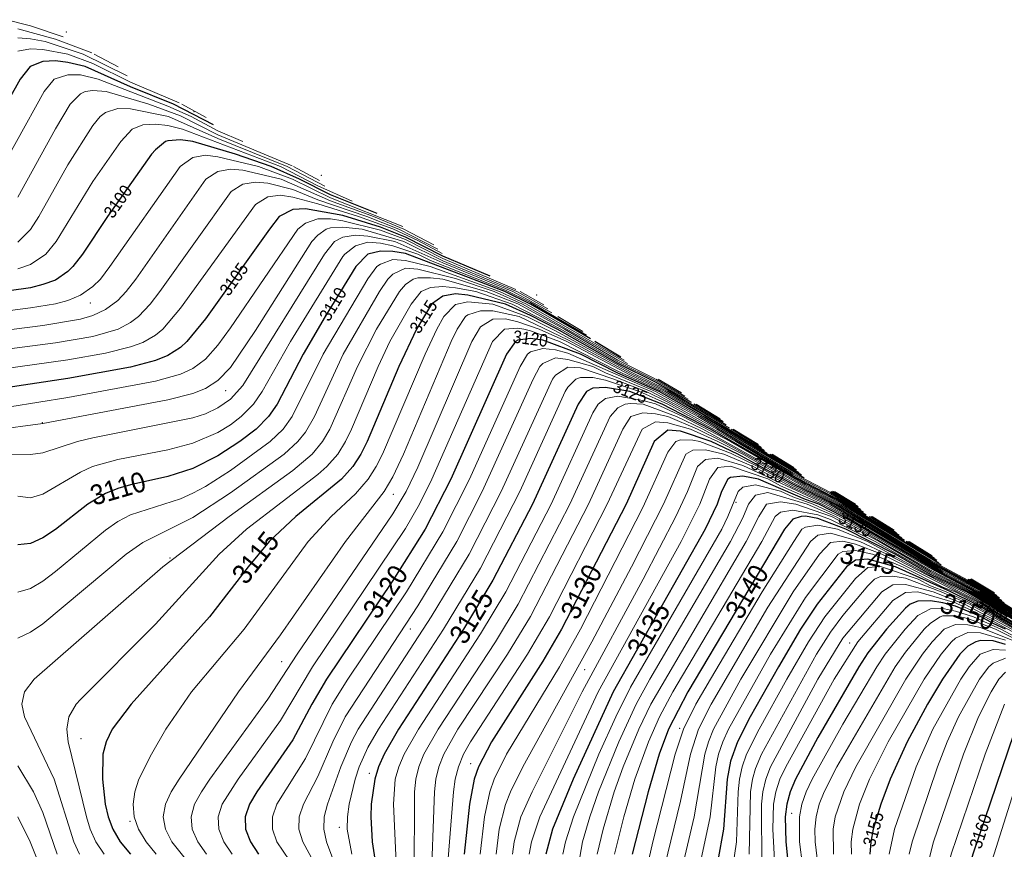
# Model space of a CAD drawing. Header units: metres. Extents: x 295850 to 310263, y 8095845 to 8104014.
# Tile 35 of 77: x 296224 to 296342, y 8096502 to 8096601. Entities that reach past the tile are written whole.
import ezdxf
from ezdxf.enums import TextEntityAlignment as Align

# ---------------------------------------------------------------- set-up
doc = ezdxf.new("R2010")
doc.units = ezdxf.units.M
for name, color, linetype, lineweight in [('C-TOPO-MAJR', 33, 'Continuous', 25), ('C-TOPO-MINR', 253, 'Continuous', 13), ('C-TOPO-PNTS', 8, 'Continuous', 9), ('C-TOPO-TEXT', 33, 'Continuous', 13), ('C-TOPO-TEXT-500', 33, 'Continuous', 13)]:
    doc.layers.add(name, color=color, linetype=linetype, lineweight=lineweight)
doc.styles.add('ARIAL', font='arial.ttf')

# ---------------------------------------------------------------- blocks, each defined once
blk = doc.blocks.new('PUNTOS_TOPOGRAFICOS')
at = {"layer": 'C-TOPO-PNTS'}
for p in [(296229.811, 8096599.574, 3095.7), (296245.115, 8096590.009, 3100.3), (296260.418, 8096582.357, 3105.392), (296286.243, 8096568.01, 3120.186), (296232.681, 8096567.054, 3101.11), (296248.941, 8096556.533, 3107.212), (296226.942, 8096552.707, 3107.13), (296269.027, 8096544.098, 3117.28), (296310.155, 8096543.142, 3135.8), (296242.246, 8096536.447, 3113.008), (296271.081, 8096527.945, 3122.324), (296323.793, 8096526.244, 3148.794), (296255.636, 8096524.013, 3117.406), (296291.982, 8096523.056, 3132.324), (296303.389, 8096516.042, 3140.878), (296231.547, 8096514.767, 3114.624), (296278.308, 8096511.791, 3129.798), (296266.157, 8096510.622, 3124.932), (296237.463, 8096504.883, 3116.232), (296316.85, 8096505.84, 3151.058), (296262.579, 8096504.139, 3123.98)]:
    blk.add_point(p, dxfattribs=at)
blk = doc.blocks.new('CURVAS_NIVEL')
at = {"layer": 'C-TOPO-MAJR'}
for points, elevation in [([(296247.48, 8096588.43), (296242.65, 8096590.92), (296237.49, 8096593), (296232.08, 8096595.42), (296229.99, 8096595.92), (296228.49, 8096596.1), (296226.99, 8096596.02), (296225.47, 8096595.42), (296224.25, 8096593.92), (296218.4, 8096583.42)], 3095), ([(296267.11, 8096577.8), (296261.49, 8096580.05), (296257.79, 8096581.92), (296254.37, 8096583.42), (296250.09, 8096584.92), (296244.99, 8096586.45), (296243.49, 8096586.64), (296241.99, 8096586.52), (296241.71, 8096586.42), (296240.49, 8096585.43), (296240.03, 8096584.92), (296234.73, 8096577.42), (296231.76, 8096572.92), (296230.6, 8096571.42), (296229.99, 8096570.84), (296228.49, 8096569.81), (296226.99, 8096569.26), (296225.49, 8096568.88), (296202.99, 8096565.72)], 3100), ([(296280.64, 8096570.27), (296274.99, 8096572.69), (296270.49, 8096574.96), (296267.49, 8096576.15), (296262.99, 8096577.54), (296258.49, 8096578.35), (296256.99, 8096578.29), (296255.35, 8096577.42), (296254.17, 8096575.92), (296246.49, 8096565.16), (296244.28, 8096562.42), (296243.49, 8096561.73), (296241.99, 8096560.76), (296240.49, 8096560.16), (296237.49, 8096559.37), (296229.99, 8096558), (296217.99, 8096556.21)], 3105), ([(296292.68, 8096562.74), (296285.49, 8096566.93), (296282.43, 8096568.42), (296278.59, 8096569.92), (296270.49, 8096572.98), (296268.99, 8096573.25), (296267.49, 8096573.29), (296265.99, 8096572.93), (296264.56, 8096571.42), (296260.87, 8096565.42), (296258.22, 8096560.92), (296255.09, 8096554.92), (296254.06, 8096553.42), (296252.59, 8096551.92), (296250.63, 8096550.42), (296247.99, 8096548.7), (296244.99, 8096547.18), (296241.99, 8096546.24), (296237.49, 8096545.25), (296235.99, 8096544.81), (296234.49, 8096544.21), (296232.38, 8096542.92), (296228.49, 8096539.87), (296226.99, 8096538.86), (296225.49, 8096538.19), (296223.99, 8096538.05)], 3110), ([(296304.8, 8096555.11), (296300.49, 8096557.56), (296295.99, 8096559.81), (296288.68, 8096563.92), (296285.49, 8096565.57), (296282.51, 8096566.92), (296277.99, 8096568.01), (296276.49, 8096568.16), (296274.99, 8096567.87), (296273.63, 8096566.92), (296271.82, 8096563.92), (296269.69, 8096559.42), (296265.89, 8096550.42), (296265.15, 8096548.92), (296264.18, 8096547.42), (296262.83, 8096545.92), (296257.35, 8096541.42), (296254.15, 8096538.42), (296251.62, 8096535.42), (296246.98, 8096529.42), (296237.6, 8096518.92), (296235.32, 8096515.92), (296234.57, 8096514.42), (296234.2, 8096512.92), (296234.13, 8096509.92), (296234.47, 8096506.92), (296234.84, 8096505.42), (296235.4, 8096503.92), (296236.27, 8096502.42), (296237.49, 8096500.92)], 3115), ([(296318.03, 8096546.39), (296306.23, 8096553.42), (296300.92, 8096556.42), (296295.99, 8096558.62), (296291.5, 8096560.92), (296286.99, 8096562.6), (296285.49, 8096562.79), (296283.99, 8096562.58), (296283.7, 8096562.42), (296282.63, 8096560.92), (296275.92, 8096545.92), (296272.86, 8096539.92), (296268.99, 8096533.78), (296261.01, 8096521.92), (296259.26, 8096518.92), (296256.99, 8096514.64), (296252.67, 8096508.42), (296251.79, 8096506.92), (296251.28, 8096505.42), (296251.31, 8096503.92), (296251.89, 8096502.42), (296252.87, 8096500.92)], 3120), ([(296296.34, 8096560.57), (296293.2, 8096562.42)], 3110), ([(296330.36, 8096538.56), (296322.99, 8096543.07), (296318.49, 8096545.38), (296307.08, 8096551.92), (296301.3, 8096554.92), (296297.42, 8096556.42), (296294.49, 8096556.92), (296292.99, 8096556.83), (296292.2, 8096556.42), (296291.21, 8096554.92), (296285.73, 8096542.92), (296280.99, 8096533.79), (296277.45, 8096527.92), (296269.67, 8096515.92), (296267.93, 8096512.92), (296267.28, 8096511.42), (296266.83, 8096509.92), (296266.4, 8096506.92), (296266.34, 8096505.42), (296266.5, 8096502.42), (296267.41, 8096496.42)], 3125), ([(296308.62, 8096552.8), (296305.11, 8096554.92)], 3115), ([(296346.62, 8096528.3), (296339.49, 8096532.72), (296333.49, 8096535.98), (296321.94, 8096542.92), (296316.99, 8096545.33), (296310.37, 8096548.92), (296307.16, 8096550.42), (296303.49, 8096551.69), (296301.99, 8096551.78), (296300.35, 8096550.42), (296296.96, 8096542.92), (296289.23, 8096527.92), (296286.99, 8096524.07), (296280.8, 8096514.42), (296279.24, 8096511.42), (296278.74, 8096509.92), (296278.17, 8096506.92), (296277.55, 8096500.92)], 3130), ([(296355.88, 8096522.03), (296339, 8096532.42), (296334.99, 8096534.49), (296322.99, 8096541.45), (296320.08, 8096542.92), (296318.49, 8096543.49), (296312.86, 8096545.92), (296310.99, 8096546.29), (296309.49, 8096546.12), (296309.16, 8096545.92), (296308.41, 8096544.42), (296307.88, 8096542.92), (296306.46, 8096539.92), (296295.43, 8096520.42), (296290.6, 8096509.92), (296288.12, 8096503.92), (296287.34, 8096500.92)], 3135), ([(296324.82, 8096542.6), (296321.75, 8096544.42)], 3120), ([(296345.38, 8096527.92), (296337.8, 8096532.42), (296333.49, 8096534.5), (296329.25, 8096536.92), (296323.35, 8096539.92), (296319.99, 8096541.18), (296318.49, 8096541.46), (296317.96, 8096541.42), (296316.99, 8096541.1), (296315.96, 8096539.92), (296304.39, 8096520.42), (296302.06, 8096515.92), (296300.94, 8096512.92), (296299.6, 8096508.42), (296297.69, 8096500.92)], 3140), ([(296334.24, 8096536.17), (296330.57, 8096538.42)], 3125), ([(296346.75, 8096526.42), (296338.92, 8096530.92), (296335.92, 8096532.42), (296329.31, 8096535.42), (296325.99, 8096536.34), (296324.49, 8096536.22), (296323.4, 8096535.42), (296319.9, 8096530.92), (296317.91, 8096527.92), (296315.26, 8096523.42), (296311.87, 8096517.42), (296310.32, 8096514.42), (296309.49, 8096512.1), (296309.09, 8096509.92), (296308.64, 8096503.92), (296307.3, 8096496.42)], 3145), ([(296341.18, 8096532.23), (296338.38, 8096533.92)], 3125), ([(296342.49, 8096527.93), (296340.99, 8096528.59), (296339.49, 8096529.44), (296336.49, 8096530.67), (296334.99, 8096531.1), (296333.49, 8096531.32), (296331.99, 8096531.28), (296331.04, 8096530.92), (296330.49, 8096530.46), (296328.22, 8096527.92), (296325.99, 8096525.09), (296324.9, 8096523.42), (296319.99, 8096514.91), (296317.29, 8096509.92), (296316.66, 8096508.42), (296316.25, 8096506.92), (296316.07, 8096505.42), (296316.13, 8096502.42), (296317.04, 8096493.42)], 3150), ([(296342.49, 8096526.09), (296340.99, 8096526.51), (296339.49, 8096526.55), (296338.93, 8096526.42), (296337.99, 8096525.88), (296337.02, 8096524.92), (296334.92, 8096521.92), (296333.15, 8096518.92), (296330.7, 8096514.42), (296328.66, 8096509.92), (296327.55, 8096506.92), (296326.63, 8096503.92), (296326.34, 8096502.42), (296326.22, 8096500.92)], 3155), ([(296344.16, 8096517.42), (296338.56, 8096500.92), (296337.72, 8096497.92), (296337.5, 8096496.42), (296337.46, 8096494.92), (296337.76, 8096491.92), (296339.86, 8096478.42), (296342.46, 8096460.42)], 3160)]:
    blk.add_lwpolyline(points, dxfattribs=dict(at, elevation=elevation))
at = {"layer": 'C-TOPO-MINR'}
for points, elevation in [([(296229.42, 8096598.99), (296225.49, 8096600.31), (296222.49, 8096601.05)], 3091), ([(296232.86, 8096597.06), (296228.49, 8096598.73), (296223.99, 8096599.96)], 3092), ([(296237.09, 8096594.33), (296231.84, 8096596.92), (296227.28, 8096598.42), (296225.49, 8096598.75), (296223.99, 8096598.87)], 3093), ([(296243.34, 8096591.07), (296237.49, 8096593.57), (296232.99, 8096595.79), (296230, 8096596.92), (296226.99, 8096597.49), (296225.49, 8096597.55), (296223.99, 8096597.29)], 3094), ([(296236.03, 8096595.38), (296233.14, 8096596.92)], 3092), ([(296250.98, 8096586.43), (296247.99, 8096587.72), (296244.78, 8096589.42), (296241.99, 8096590.69), (296233.61, 8096593.92), (296231.49, 8096594.42), (296229.99, 8096594.45), (296228.36, 8096593.92), (296227.14, 8096592.42), (296220.47, 8096580.42)], 3096), ([(296256.91, 8096583.51), (296247.99, 8096587.25), (296243.49, 8096589.52), (296239.71, 8096590.92), (296234.6, 8096592.42), (296232.99, 8096592.57), (296232.06, 8096592.42), (296231.49, 8096592.17), (296230.28, 8096590.92), (296228.49, 8096587.96), (296223.99, 8096579.77)], 3097), ([(296260.84, 8096581.08), (296256.3, 8096583.42), (296247.99, 8096586.78), (296242.06, 8096589.42), (296237.49, 8096590.36), (296235.99, 8096590.39), (296234.49, 8096589.91), (296233.85, 8096589.42), (296232.99, 8096588.37), (296229.99, 8096583.64), (296226.5, 8096577.42), (296225.49, 8096575.87), (296223.99, 8096574.37)], 3098), ([(296246.6, 8096589.31), (296243.65, 8096590.92)], 3094), ([(296264.12, 8096579.29), (296259.99, 8096581.12), (296255.49, 8096583.42), (296243.76, 8096587.92), (296241.99, 8096588.34), (296240.49, 8096588.52), (296238.99, 8096588.42), (296237.71, 8096587.92), (296236.34, 8096586.42), (296232.99, 8096581.62), (296228.6, 8096574.42), (296227.36, 8096572.92), (296225.49, 8096571.69), (296223.99, 8096571.16)], 3099), ([(296270.18, 8096576.24), (296261.49, 8096579.69), (296256.93, 8096581.92), (296252.86, 8096583.42), (296247.99, 8096584.59), (296246.49, 8096584.78), (296244.99, 8096584.53), (296243.45, 8096583.42), (296235.04, 8096571.42), (296233.89, 8096569.92), (296232.99, 8096569.03), (296231.49, 8096567.99), (296229.99, 8096567.37), (296228.49, 8096566.96), (296225.49, 8096566.46), (296210.49, 8096564.52)], 3101), ([(296273.88, 8096574.03), (296270.31, 8096575.92), (296266.65, 8096577.42), (296261.49, 8096579.32), (296255.57, 8096581.92), (296250.99, 8096583), (296249.49, 8096583.13), (296247.99, 8096582.85), (296246.56, 8096581.92), (296238.13, 8096569.92), (296236.98, 8096568.42), (296235.99, 8096567.37), (296234.49, 8096566.27), (296232.99, 8096565.56), (296231.49, 8096565.12), (296226.99, 8096564.35), (296213.49, 8096562.62)], 3102), ([(296260.17, 8096581.74), (296257.08, 8096583.42)], 3097), ([(296274.39, 8096573.52), (296269.68, 8096575.92), (296265.88, 8096577.42), (296259.99, 8096579.44), (296256.99, 8096580.67), (296253.99, 8096581.42), (296252.49, 8096581.57), (296250.99, 8096581.31), (296249.57, 8096580.42), (296241.03, 8096568.42), (296239.88, 8096566.92), (296238.47, 8096565.42), (296237.49, 8096564.71), (296236.03, 8096563.92), (296232.99, 8096563.04), (296228.49, 8096562.28), (296214.99, 8096560.5)], 3103), ([(296274.91, 8096573), (296271.99, 8096574.55), (296268.99, 8096575.94), (296264.87, 8096577.42), (296259.99, 8096578.95), (296256.99, 8096579.74), (296255.49, 8096579.98), (296253.99, 8096579.79), (296252.49, 8096578.86), (296243.49, 8096566.42), (296241.39, 8096563.92), (296240.49, 8096563.21), (296238.99, 8096562.32), (296237.49, 8096561.78), (296234.49, 8096561.03), (296229.99, 8096560.24), (296216.49, 8096558.36)], 3104), ([(296283.73, 8096568.69), (296274.99, 8096572.41), (296270.49, 8096574.66), (296267.49, 8096575.8), (296262.99, 8096576.9), (296261.49, 8096577.14), (296259.99, 8096577.14), (296258.49, 8096576.62), (296257.59, 8096575.92), (296249.49, 8096564.06), (296247.99, 8096561.99), (296246.49, 8096560.31), (296244.99, 8096559.19), (296243.49, 8096558.5), (296240.49, 8096557.66), (296229.99, 8096555.7), (296219.49, 8096554.04)], 3106), ([(296287.58, 8096566.34), (296283.86, 8096568.42), (296274.99, 8096572.13), (296270.31, 8096574.42), (296265.31, 8096575.92), (296262.99, 8096576.17), (296261.49, 8096576.06), (296261, 8096575.92), (296259.99, 8096575.19), (296259.28, 8096574.42), (296252.49, 8096563.77), (296249.49, 8096559.31), (296247.99, 8096557.75), (296246.49, 8096556.79), (296244.99, 8096556.19), (296241.99, 8096555.45), (296226.99, 8096552.59), (296220.99, 8096551.79)], 3107), ([(296288.06, 8096565.86), (296283.39, 8096568.42), (296274.99, 8096571.86), (296269.21, 8096574.42), (296265.99, 8096575.08), (296264.49, 8096575.18), (296262.99, 8096574.94), (296261.97, 8096574.42), (296260.77, 8096572.92), (296250.99, 8096557.15), (296249.49, 8096555.53), (296247.99, 8096554.47), (296246.49, 8096553.77), (296244.99, 8096553.28), (296232.99, 8096550.87), (296231.15, 8096550.42), (296226.99, 8096549.08), (296225.49, 8096548.87), (296220.99, 8096548.97)], 3108), ([(296292.22, 8096563.19), (296285.49, 8096567.13), (296282.49, 8096568.61), (296273.49, 8096572.15), (296271.97, 8096572.92), (296268.99, 8096573.9), (296267.49, 8096574.25), (296265.99, 8096574.35), (296264.49, 8096573.92), (296263.21, 8096572.92), (296262.99, 8096572.62), (296256.71, 8096562.42), (296253.3, 8096556.42), (296252.27, 8096554.92), (296250.8, 8096553.42), (296249.49, 8096552.44), (296247.99, 8096551.52), (296244.99, 8096550.22), (296241.99, 8096549.45), (296235.99, 8096548.27), (296232.93, 8096547.42), (296231.49, 8096546.77), (296226.99, 8096544.1), (296225.49, 8096543.69), (296223.99, 8096543.86)], 3109), ([(296296.74, 8096560.18), (296285.02, 8096566.92), (296281.78, 8096568.42), (296273.44, 8096571.42), (296270.49, 8096572.17), (296268.99, 8096572.26), (296267.49, 8096571.73), (296267.08, 8096571.42), (296265.99, 8096569.97), (296260.61, 8096560.92), (296256.92, 8096553.42), (296255.82, 8096551.92), (296254.28, 8096550.42), (296249.49, 8096546.94), (296246.49, 8096545.03), (296244.99, 8096544.23), (296243.49, 8096543.57), (296237.49, 8096541.63), (296235.99, 8096540.83), (296234.49, 8096539.79), (296228.49, 8096534.83), (296226.99, 8096533.7), (296225.49, 8096532.81), (296223.99, 8096532.35)], 3111), ([(296224, 8096505.42), (296225.46, 8096502.42), (296226.67, 8096499.42)], 3111), ([(296297.13, 8096559.79), (296284.54, 8096566.92), (296281.12, 8096568.42), (296276.49, 8096569.99), (296271.99, 8096571.12), (296270.49, 8096571.22), (296268.99, 8096570.52), (296268.38, 8096569.92), (296267.37, 8096568.42), (296263.02, 8096560.92), (296259.57, 8096553.42), (296258.49, 8096551.57), (296257.58, 8096550.42), (296255.95, 8096548.92), (296249.49, 8096544.26), (296244.99, 8096541.33), (296238.99, 8096538.33), (296236.99, 8096536.92), (296226.99, 8096528.58), (296225.49, 8096527.56), (296223.99, 8096526.84)], 3112), ([(296223.99, 8096511.52), (296225.87, 8096508.42), (296226.99, 8096505.92), (296228.7, 8096500.92)], 3112), ([(296300.47, 8096557.94), (296295.99, 8096560.19), (296289.56, 8096563.92), (296283.99, 8096566.95), (296280.19, 8096568.42), (296274.99, 8096569.91), (296273.49, 8096570.09), (296271.99, 8096570.07), (296271.42, 8096569.92), (296270.49, 8096569.27), (296269.76, 8096568.42), (296267.04, 8096563.92), (296264.73, 8096559.42), (296261.44, 8096551.92), (296260.56, 8096550.42), (296259.32, 8096548.92), (296256.99, 8096546.94), (296249.36, 8096541.42), (296241.37, 8096535.42), (296225.96, 8096521.92), (296224.77, 8096520.42), (296224.46, 8096518.92), (296224.77, 8096517.42), (296228.33, 8096509.92), (296230.69, 8096502.42), (296231.39, 8096500.92)], 3113), ([(296304.41, 8096555.5), (296300.49, 8096557.75), (296295.99, 8096560), (296289.12, 8096563.92), (296283.3, 8096566.92), (296278.92, 8096568.42), (296276.49, 8096568.88), (296274.99, 8096569.03), (296273.49, 8096568.91), (296272.38, 8096568.42), (296271.17, 8096566.92), (296268.63, 8096562.42), (296267.21, 8096559.42), (296264.02, 8096551.92), (296263.29, 8096550.42), (296262.37, 8096548.92), (296261.06, 8096547.42), (296259.99, 8096546.48), (296251.42, 8096539.92), (296248.15, 8096536.92), (296240.49, 8096528.53), (296231.49, 8096519.48), (296230.99, 8096518.92), (296230.11, 8096517.42), (296229.86, 8096515.92), (296230.03, 8096514.42), (296232.23, 8096505.42), (296232.68, 8096503.92), (296233.35, 8096502.42), (296234.34, 8096500.92)], 3114), ([(296287.1, 8096566.82), (296284.26, 8096568.42)], 3106), ([(296308.99, 8096552.42), (296301.99, 8096556.6), (296297.49, 8096558.8), (296288.49, 8096563.72), (296285.06, 8096565.42), (296280.99, 8096566.92), (296277.99, 8096567.18), (296276.49, 8096566.89), (296275.08, 8096565.42), (296274.25, 8096563.92), (296272.84, 8096560.92), (296267.76, 8096548.92), (296267, 8096547.42), (296266.04, 8096545.92), (296264.49, 8096544.15), (296261.59, 8096541.42), (296258.83, 8096538.42), (296251.14, 8096527.92), (296244.81, 8096520.42), (296241.73, 8096515.92), (296240.01, 8096512.92), (296238.51, 8096509.92), (296238.01, 8096508.42), (296237.81, 8096506.92), (296237.95, 8096505.42), (296238.48, 8096503.92), (296239.39, 8096502.42), (296240.59, 8096500.92)], 3116), ([(296309.37, 8096552.05), (296301.99, 8096556.44), (296297.49, 8096558.6), (296289.99, 8096562.63), (296284.13, 8096565.42), (296280.99, 8096566.11), (296279.49, 8096566.12), (296277.99, 8096565.62), (296277.71, 8096565.42), (296276.7, 8096563.92), (296275.98, 8096562.42), (296270.27, 8096548.92), (296268.99, 8096546.21), (296267.93, 8096544.42), (296263.3, 8096538.42), (296255.49, 8096527.24), (296250.48, 8096520.42), (296243.35, 8096509.92), (296242.4, 8096508.42), (296241.7, 8096506.92), (296241.43, 8096505.42), (296241.71, 8096503.92), (296242.48, 8096502.42), (296244.87, 8096499.42)], 3117), ([(296313.57, 8096549.34), (296301.66, 8096556.42), (296297.49, 8096558.4), (296289.84, 8096562.42), (296286.52, 8096563.92), (296283.99, 8096564.79), (296282.49, 8096565.17), (296280.99, 8096565.11), (296279.49, 8096564.18), (296278.46, 8096562.42), (296271.99, 8096547.36), (296270.58, 8096544.42), (296268.99, 8096541.74), (296257.49, 8096524.92), (296253.99, 8096519.53), (296247.04, 8096509.92), (296246.02, 8096508.42), (296245.2, 8096506.92), (296244.77, 8096505.42), (296244.9, 8096503.92), (296245.57, 8096502.42), (296246.62, 8096500.92)], 3118), ([(296291.77, 8096563.65), (296288.78, 8096565.42)], 3108), ([(296313.93, 8096548.98), (296306.49, 8096553.46), (296301.29, 8096556.42), (296295.99, 8096558.89), (296288.99, 8096562.42), (296285.49, 8096563.73), (296284.7, 8096563.92), (296283.99, 8096564.05), (296282.36, 8096563.92), (296280.95, 8096562.42), (296273.66, 8096545.92), (296272.18, 8096542.92), (296270.49, 8096540), (296259.36, 8096523.42), (296255.49, 8096516.95), (296250.41, 8096509.92), (296248.51, 8096506.92), (296248.03, 8096505.42), (296248.1, 8096503.92), (296248.72, 8096502.42), (296249.72, 8096500.92)], 3119), ([(296318.34, 8096546.08), (296305.9, 8096553.42), (296300.49, 8096556.44), (296289.99, 8096561.04), (296288.49, 8096561.42), (296286.99, 8096561.6), (296285.49, 8096561.19), (296285.14, 8096560.92), (296284.24, 8096559.42), (296278.17, 8096545.92), (296274.99, 8096539.58), (296270.62, 8096532.42), (296263.57, 8096521.92), (296261.69, 8096518.92), (296258.49, 8096512.41), (296255.08, 8096506.92), (296254.54, 8096505.42), (296254.53, 8096503.92), (296255.07, 8096502.42), (296258.11, 8096497.92)], 3121), ([(296325.46, 8096541.95), (296321.49, 8096544.3), (296316.99, 8096546.66), (296305.56, 8096553.42), (296299.97, 8096556.42), (296294.49, 8096558.67), (296292.99, 8096559.44), (296289.99, 8096560.28), (296288.49, 8096560.46), (296286.99, 8096559.81), (296286.62, 8096559.42), (296285.81, 8096557.92), (296279.71, 8096544.42), (296276.65, 8096538.42), (296271.99, 8096530.73), (296263.26, 8096517.42), (296261.77, 8096514.42), (296259.99, 8096510.24), (296258.28, 8096506.92), (296257.75, 8096505.42), (296257.71, 8096503.92), (296258.18, 8096502.42), (296259.99, 8096499.09)], 3122), ([(296325.78, 8096541.63), (296321.49, 8096544.16), (296316.99, 8096546.51), (296307.85, 8096551.92), (296301.99, 8096555.14), (296299.37, 8096556.42), (296295.49, 8096557.92), (296291.49, 8096559.26), (296289.99, 8096559.35), (296288.49, 8096558.4), (296288.13, 8096557.92), (296281.96, 8096544.42), (296278.13, 8096536.92), (296273.59, 8096529.42), (296264.81, 8096515.92), (296264.01, 8096514.42), (296262.76, 8096511.42), (296261.15, 8096506.92), (296260.75, 8096505.42), (296260.7, 8096503.92), (296261.03, 8096502.42), (296262.99, 8096497.15)], 3123), ([(296330.05, 8096538.87), (296322.99, 8096543.19), (296316.99, 8096546.37), (296310.13, 8096550.42), (296301.99, 8096554.93), (296298.58, 8096556.42), (296294.49, 8096557.78), (296292.99, 8096558.11), (296291.49, 8096558.1), (296290.94, 8096557.92), (296289.99, 8096556.94), (296289.66, 8096556.42), (296284.2, 8096544.42), (296279.49, 8096535.24), (296275.05, 8096527.92), (296267.25, 8096515.92), (296265.99, 8096513.74), (296264.96, 8096511.42), (296264.47, 8096509.92), (296263.75, 8096506.92), (296263.53, 8096505.42), (296263.5, 8096503.92), (296264.06, 8096500.92)], 3124), ([(296304.02, 8096555.89), (296300.52, 8096557.92)], 3113), ([(296303.63, 8096556.29), (296300.8, 8096557.92)], 3112), ([(296334.51, 8096535.9), (296322.99, 8096542.94), (296318.49, 8096545.23), (296309.49, 8096550.42), (296303.77, 8096553.42), (296300.49, 8096554.96), (296298.99, 8096555.37), (296295.99, 8096555.89), (296294.49, 8096555.61), (296293.6, 8096554.92), (296292.99, 8096553.86), (296287.97, 8096542.92), (296282.53, 8096532.42), (296279.49, 8096527.36), (296272.05, 8096515.92), (296270.32, 8096512.92), (296269.69, 8096511.42), (296269.28, 8096509.92), (296269.06, 8096506.92), (296269.52, 8096496.42)], 3126), ([(296334.79, 8096535.63), (296322.77, 8096542.92), (296318.49, 8096545.07), (296306.17, 8096551.92), (296303.03, 8096553.42), (296299, 8096554.92), (296297.49, 8096555), (296296.87, 8096554.92), (296295.99, 8096554.48), (296295.06, 8096553.42), (296290.22, 8096542.92), (296284, 8096530.92), (296281.3, 8096526.42), (296274.41, 8096515.92), (296272.7, 8096512.92), (296272.1, 8096511.42), (296271.73, 8096509.92), (296271.58, 8096508.42), (296271.54, 8096497.92)], 3127), ([(296308.24, 8096553.17), (296305.36, 8096554.92)], 3114), ([(296342.03, 8096531.38), (296337.99, 8096533.81), (296333.49, 8096536.22), (296322.49, 8096542.92), (296318.49, 8096544.92), (296308.52, 8096550.42), (296305.52, 8096551.92), (296301.99, 8096553.44), (296300.49, 8096553.77), (296298.99, 8096553.89), (296297.53, 8096553.42), (296296.58, 8096551.92), (296292.46, 8096542.92), (296285.49, 8096529.46), (296282.74, 8096524.92), (296276.79, 8096515.92), (296275.08, 8096512.92), (296274.49, 8096511.42), (296274.14, 8096509.92), (296273.98, 8096508.42), (296273.54, 8096496.42)], 3128), ([(296342.31, 8096531.1), (296337.99, 8096533.69), (296333.49, 8096536.1), (296322.22, 8096542.92), (296316.99, 8096545.53), (296310.97, 8096548.92), (296307.99, 8096550.44), (296304.69, 8096551.92), (296301.99, 8096552.66), (296300.49, 8096552.8), (296298.88, 8096551.92), (296294.71, 8096542.92), (296287.76, 8096529.42), (296285.14, 8096524.92), (296278.29, 8096514.42), (296277.47, 8096512.92), (296276.85, 8096511.42), (296276.46, 8096509.92), (296276.24, 8096508.42), (296275.55, 8096499.42)], 3129), ([(296313.21, 8096549.7), (296309.57, 8096551.92)], 3117), ([(296312.85, 8096550.06), (296309.81, 8096551.92)], 3116), ([(296346.89, 8096528.02), (296339.49, 8096532.62), (296333.49, 8096535.86), (296321.49, 8096543.01), (296316.99, 8096545.12), (296312.79, 8096547.42), (296309.49, 8096549.04), (296305.81, 8096550.42), (296304.99, 8096550.61), (296303.49, 8096550.62), (296302.94, 8096550.42), (296301.99, 8096549.17), (296298.99, 8096542.5), (296291.49, 8096527.92), (296288.96, 8096523.42), (296282.6, 8096512.92), (296281.14, 8096509.92), (296280.63, 8096508.42), (296279.98, 8096505.42), (296279.44, 8096500.92)], 3131), ([(296351.2, 8096525.21), (296339.49, 8096532.51), (296334.99, 8096534.87), (296321.34, 8096542.92), (296316.99, 8096544.91), (296312.2, 8096547.42), (296308.71, 8096548.92), (296306.49, 8096549.45), (296304.99, 8096549.41), (296304.14, 8096548.92), (296301.44, 8096542.92), (296297.62, 8096535.42), (296292.87, 8096526.42), (296284.57, 8096511.42), (296283.1, 8096508.42), (296282.49, 8096506.87), (296281.75, 8096503.92), (296281.36, 8096500.92)], 3132), ([(296351.47, 8096524.94), (296339.45, 8096532.42), (296334.99, 8096534.74), (296326.29, 8096539.92), (296320.92, 8096542.92), (296310.99, 8096547.57), (296307.99, 8096548.42), (296306.49, 8096548.29), (296305.52, 8096547.42), (296304.34, 8096544.42), (296302.94, 8096541.42), (296299.02, 8096533.92), (296291.69, 8096520.42), (296285.68, 8096508.42), (296284.35, 8096505.42), (296283.53, 8096502.42), (296283.32, 8096500.92)], 3133), ([(296317.71, 8096546.7), (296314.03, 8096548.92)], 3119), ([(296317.4, 8096547.02), (296314.25, 8096548.92)], 3118), ([(296317.08, 8096547.33), (296314.48, 8096548.92)], 3117), ([(296355.65, 8096522.27), (296339.22, 8096532.42), (296334.99, 8096534.62), (296322.99, 8096541.62), (296320.5, 8096542.92), (296315.49, 8096545.12), (296313.99, 8096545.95), (296309.49, 8096547.47), (296307.99, 8096547.31), (296306.96, 8096545.92), (296305.83, 8096542.92), (296303.56, 8096538.42), (296293.62, 8096520.42), (296286.61, 8096505.42), (296285.6, 8096502.42), (296285.32, 8096500.92)], 3134), ([(296354.49, 8096522.71), (296338.77, 8096532.42), (296333.49, 8096535.19), (296322.6, 8096541.42), (296319.42, 8096542.92), (296316.99, 8096543.79), (296315.49, 8096544.49), (296312.49, 8096545.23), (296310.99, 8096544.97), (296310.4, 8096544.42), (296309.19, 8096541.42), (296308.44, 8096539.92), (296297.49, 8096520.96), (296295.73, 8096517.42), (296293.71, 8096512.92), (296290.64, 8096505.42), (296289.7, 8096502.42), (296289.37, 8096500.92)], 3136), ([(296354.49, 8096522.61), (296338.54, 8096532.42), (296333.49, 8096535.01), (296324.94, 8096539.92), (296322.11, 8096541.42), (296318.69, 8096542.92), (296313.99, 8096544.33), (296312.49, 8096544), (296311.67, 8096542.92), (296310.99, 8096541.29), (296309.5, 8096538.42), (296299.82, 8096521.92), (296298.19, 8096518.92), (296296.1, 8096514.42), (296293.64, 8096508.42), (296292.6, 8096505.42), (296291.74, 8096502.42), (296291.21, 8096499.42)], 3137), ([(296325.14, 8096542.28), (296321.54, 8096544.42)], 3121), ([(296324.5, 8096542.92), (296321.97, 8096544.42)], 3119), ([(296354.49, 8096522.51), (296338.32, 8096532.42), (296333.49, 8096534.84), (296327.32, 8096538.42), (296321.62, 8096541.42), (296317.35, 8096542.92), (296315.49, 8096543.21), (296313.8, 8096542.92), (296312.89, 8096541.42), (296311.37, 8096538.42), (296299.95, 8096518.92), (296298.5, 8096515.92), (296296.63, 8096511.42), (296295.55, 8096508.42), (296294.21, 8096503.92), (296293.5, 8096500.92)], 3138), ([(296354.49, 8096522.41), (296338.09, 8096532.42), (296333.49, 8096534.67), (296326.87, 8096538.42), (296321.49, 8096541.08), (296319.99, 8096541.65), (296316.99, 8096542.21), (296315.49, 8096541.94), (296314.85, 8096541.42), (296313.24, 8096538.42), (296302.58, 8096520.42), (296300.96, 8096517.42), (296299.64, 8096514.42), (296298.01, 8096509.92), (296296.7, 8096505.42), (296295.59, 8096500.92)], 3139), ([(296329.74, 8096539.18), (296326.12, 8096541.42)], 3123), ([(296329.43, 8096539.49), (296326.32, 8096541.42)], 3122), ([(296329.12, 8096539.8), (296326.51, 8096541.42)], 3121), ([(296342.69, 8096529.42), (296337.47, 8096532.42), (296333.49, 8096534.33), (296325.94, 8096538.42), (296322.32, 8096539.92), (296319.99, 8096540.4), (296318.49, 8096540.17), (296318.07, 8096539.92), (296317.08, 8096538.42), (296313.29, 8096532.42), (296307.08, 8096521.92), (296305.35, 8096518.92), (296303.87, 8096515.92), (296302.84, 8096512.92), (296300.16, 8096502.42), (296299.48, 8096499.42)], 3141), ([(296355.99, 8096521.21), (296339.49, 8096531.13), (296328.24, 8096536.92), (296325.03, 8096538.42), (296321.49, 8096539.44), (296319.99, 8096539.21), (296319.1, 8096538.42), (296313.99, 8096530.55), (296307.18, 8096518.92), (296305.66, 8096515.92), (296304.68, 8096512.92), (296303.49, 8096507.28), (296301.58, 8096499.42)], 3142), ([(296355.99, 8096521.1), (296339.49, 8096530.99), (296327.65, 8096536.92), (296324.49, 8096538.12), (296322.99, 8096538.49), (296321.49, 8096538.33), (296320.19, 8096536.92), (296317.02, 8096532.42), (296310.73, 8096521.92), (296307.44, 8096515.92), (296306.84, 8096514.42), (296306.41, 8096512.92), (296305.12, 8096505.42), (296303.39, 8096497.92)], 3143), ([(296333.97, 8096536.45), (296330.76, 8096538.42)], 3124), ([(296333.69, 8096536.72), (296330.94, 8096538.42)], 3123), ([(296355.99, 8096521), (296339.3, 8096530.92), (296336.46, 8096532.42), (296334.99, 8096532.98), (296330.13, 8096535.42), (296326.53, 8096536.92), (296324.49, 8096537.36), (296322.99, 8096537.23), (296322.43, 8096536.92), (296318.49, 8096531.73), (296314.31, 8096524.92), (296309.24, 8096515.92), (296308.56, 8096514.42), (296308.07, 8096512.92), (296307.74, 8096511.42), (296307.05, 8096505.42), (296305.47, 8096497.92)], 3144), ([(296354.49, 8096521.61), (296341.28, 8096529.42), (296337.99, 8096531.19), (296335.39, 8096532.42), (296333.49, 8096533.13), (296332, 8096533.92), (296327.49, 8096535.44), (296325.99, 8096535.32), (296324.49, 8096534.02), (296320.81, 8096529.42), (296318.85, 8096526.42), (296316.25, 8096521.92), (296312.92, 8096515.92), (296311.43, 8096512.92), (296310.91, 8096511.42), (296310.59, 8096509.92), (296310.43, 8096508.42), (296310.2, 8096502.42), (296309.35, 8096496.42)], 3146), ([(296343.59, 8096527.92), (296338.16, 8096530.92), (296334.76, 8096532.42), (296330.49, 8096534.03), (296328.99, 8096534.3), (296327.49, 8096534.24), (296326.79, 8096533.92), (296325.99, 8096533.14), (296322.99, 8096529.57), (296321.49, 8096527.58), (296319.82, 8096524.92), (296313.21, 8096512.92), (296312.49, 8096511.21), (296312.13, 8096509.92), (296311.88, 8096508.42), (296311.73, 8096500.92)], 3147), ([(296343.23, 8096527.92), (296337.59, 8096530.92), (296333.8, 8096532.42), (296330.49, 8096533.27), (296328.99, 8096533.24), (296327.64, 8096532.42), (296322.99, 8096526.84), (296319.99, 8096521.92), (296314.31, 8096511.42), (296313.73, 8096509.92), (296313.37, 8096508.42), (296313.2, 8096506.92), (296313.27, 8096499.42)], 3148), ([(296341.75, 8096531.67), (296338.01, 8096533.92)], 3127), ([(296341.46, 8096531.95), (296338.2, 8096533.92)], 3126), ([(296345.61, 8096526.42), (296340.01, 8096529.42), (296336.49, 8096531.07), (296331.99, 8096532.39), (296330.49, 8096532.34), (296328.99, 8096531.35), (296324.79, 8096526.42), (296321.95, 8096521.92), (296316.13, 8096511.42), (296315.43, 8096509.92), (296314.94, 8096508.42), (296314.66, 8096506.92), (296314.57, 8096503.92), (296315.23, 8096491.92)], 3149), ([(296347.54, 8096524.92), (296341.91, 8096527.92), (296338.64, 8096529.42), (296336.49, 8096530.1), (296334.99, 8096530.42), (296333.49, 8096530.36), (296331.99, 8096529.57), (296330.47, 8096527.92), (296328.07, 8096524.92), (296327.06, 8096523.42), (296322.99, 8096516.52), (296319.3, 8096509.92), (296318.58, 8096508.42), (296318.06, 8096506.92), (296317.77, 8096505.42), (296317.77, 8096502.42), (296318.49, 8096496.79)], 3151), ([(296344.33, 8096526.42), (296341.28, 8096527.92), (296337.99, 8096529.2), (296336.49, 8096529.54), (296334.99, 8096529.51), (296334.66, 8096529.42), (296333.49, 8096528.66), (296332.73, 8096527.92), (296330.49, 8096525.18), (296329.26, 8096523.42), (296322.27, 8096511.42), (296320.75, 8096508.42), (296320.14, 8096506.92), (296319.76, 8096505.42), (296319.62, 8096503.92), (296319.65, 8096502.42), (296320.02, 8096499.42)], 3152), ([(296343.78, 8096526.42), (296339.49, 8096528.14), (296337.99, 8096528.46), (296336.49, 8096528.48), (296335.14, 8096527.92), (296333.7, 8096526.42), (296332.52, 8096524.92), (296330.52, 8096521.92), (296324.52, 8096511.42), (296323.09, 8096508.42), (296322.05, 8096505.42), (296321.8, 8096503.92), (296321.86, 8096500.92)], 3153), ([(296342.49, 8096526.6), (296339.49, 8096527.47), (296337.99, 8096527.53), (296336.49, 8096526.83), (296336.01, 8096526.42), (296334.76, 8096524.92), (296332.72, 8096521.92), (296328.4, 8096514.42), (296326.18, 8096509.92), (296324.99, 8096506.92), (296324.16, 8096503.92), (296323.99, 8096502.42), (296324, 8096500.92)], 3154), ([(296342.49, 8096525.39), (296340.99, 8096525.47), (296339.46, 8096524.92), (296338.14, 8096523.42), (296337.14, 8096521.92), (296333.78, 8096515.92), (296331.78, 8096511.42), (296329.17, 8096503.92), (296328.54, 8096500.92)], 3156), ([(296342.49, 8096524.46), (296340.99, 8096523.85), (296340.48, 8096523.42), (296339.37, 8096521.92), (296336.87, 8096517.42), (296335.5, 8096514.42), (296334.34, 8096511.42), (296331.3, 8096502.42), (296330.94, 8096500.92)], 3157), ([(296342.49, 8096522.75), (296341.69, 8096521.92), (296340.75, 8096520.42), (296339.26, 8096517.42), (296337.46, 8096512.92), (296333.87, 8096502.42), (296333.11, 8096499.42), (296332.97, 8096497.92), (296333.15, 8096494.92), (296336.49, 8096474.48), (296338.62, 8096458.92), (296340.75, 8096449.92), (296342.3, 8096442.42), (296342.64, 8096439.42)], 3158), ([(296342.36, 8096518.92), (296340.05, 8096512.92), (296335.98, 8096500.92), (296335.3, 8096497.92), (296335.21, 8096496.42), (296335.46, 8096493.42), (296338.33, 8096475.42), (296340.41, 8096460.42), (296341.04, 8096457.42), (296343.05, 8096449.92)], 3159), ([(296345.85, 8096515.92), (296340.15, 8096497.92), (296339.83, 8096496.42), (296339.67, 8096494.92), (296339.68, 8096493.42), (296340.02, 8096490.42), (296344.23, 8096461.92)], 3161)]:
    blk.add_lwpolyline(points, dxfattribs=dict(at, elevation=elevation))
at = {"layer": 'C-TOPO-TEXT', "style": 'ARIAL', "width": 0.9}
for s, rotation, p in [('3110', 16.1835, (296235.99, 8096544.81)), ('3115', 51.9191, (296252.49, 8096536.51)), ('3145', -13.6654, (296325.99, 8096536.34)), ('3120', 56.1548, (296268.08, 8096532.42)), ('3130', 62.7001, (296291.59, 8096532.42)), ('3140', 59.1997, (296311.46, 8096532.42)), ('3125', 58.4066, (296278.39, 8096529.42)), ('3150', -21.025, (296337.99, 8096530.02)), ('3135', 59.7867, (296299.66, 8096527.92))]:
    blk.add_text(s, height=2.4, rotation=rotation, dxfattribs=at).set_placement(p, align=Align.MIDDLE_CENTER)
at = {"layer": 'C-TOPO-TEXT-500', "style": 'ARIAL', "width": 0.9}
for s, rotation, p in [('3100', 54.976, (296235.99, 8096579.24)), ('3105', 54.396, (296249.91, 8096569.92)), ('3110', 58.6745, (296261.78, 8096566.92)), ('3115', 57.179, (296272.65, 8096565.42)), ('3120', -7.3877, (296285.49, 8096562.79)), ('3125', -21.4608, (296297.49, 8096556.4)), ('3130', -28.1013, (296313.99, 8096546.99)), ('3135', -26.8867, (296324.49, 8096540.52)), ('3140', -29.9004, (296340.99, 8096530.52)), ('3155', 74.1364, (296326.63, 8096503.92)), ('3160', 71.5835, (296339.49, 8096503.68))]:
    blk.add_text(s, height=1.5, rotation=rotation, dxfattribs=at).set_placement(p, align=Align.MIDDLE_CENTER)

msp = doc.modelspace()

# ---------------------------------------------------------------- block references
at = {"layer": 'C-TOPO-MAJR'}
msp.add_blockref('CURVAS_NIVEL', (0, 0), dxfattribs=at)
at = {"layer": 'C-TOPO-PNTS'}
msp.add_blockref('PUNTOS_TOPOGRAFICOS', (0, 0), dxfattribs=at)

doc.saveas('drawing.dxf')
